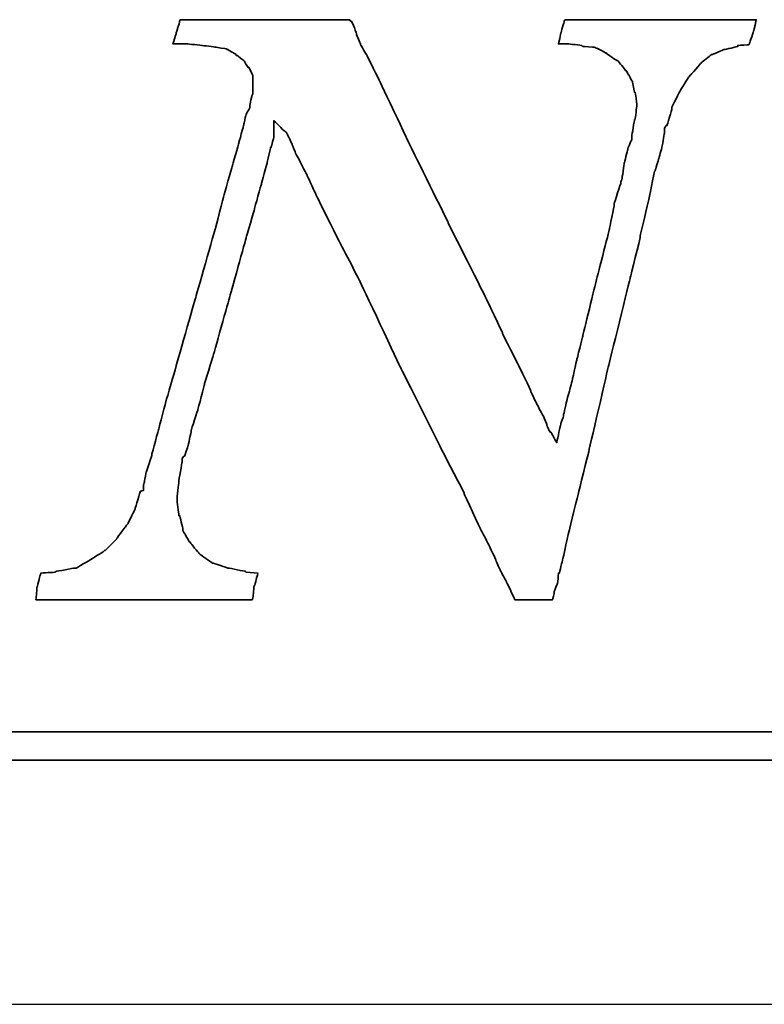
# Model space of a CAD drawing. Header units: millimetres. Extents: x 744 to 1024, y 232 to 311.
# Tile 33 of 41: x 953.491 to 954.233, y 251.215 to 252.197. Entities that reach past the tile are written whole.
import ezdxf

# ---------------------------------------------------------------- set-up
doc = ezdxf.new("R2010")
doc.units = ezdxf.units.MM
doc.header["$LTSCALE"] = 0.15
for name, color, linetype in [('DIM', 4, 'CONTINUOUS'), ('layer 1', 7, 'CONTINUOUS'), ('OUT', 3, 'CONTINUOUS')]:
    doc.layers.add(name, color=color, linetype=linetype)

# ---------------------------------------------------------------- blocks, each defined once
blk = doc.blocks.new('TBI MOTION logo(完整正式版)')
at = {"layer": 'layer 1', "color": 22, "lineweight": 35}
for points, knots in [([(58.92625, -7.91875), (58.92625, -7.91875), (58.58625, -7.89375), (58.58625, -7.89375), (58.58625, -7.89375), (58.58625, -7.89375), (58.56625, -7.87125), (58.56625, -7.87125), (58.56625, -7.87125), (58.56625, -7.87125), (58.08375, -7.77375), (58.08375, -7.77375), (58.08375, -7.77375), (58.08375, -7.77375), (58.06125, -7.77375), (58.06125, -7.77375), (58.06125, -7.77375), (58.06125, -7.77375), (57.62625, -7.63125), (57.62625, -7.63125), (57.62625, -7.63125), (57.62625, -7.63125), (57.60625, -7.63125), (57.60625, -7.63125), (57.60625, -7.63125), (57.60625, -7.63125), (57.58125, -7.60625), (57.58125, -7.60625), (57.58125, -7.60625), (57.58125, -7.60625), (57.26625, -7.38875), (57.26625, -7.38875), (57.26625, -7.38875), (57.26625, -7.38875), (57.24625, -7.36875), (57.24625, -7.36875), (57.24625, -7.36875), (57.24625, -7.36875), (57.22125, -7.34375), (57.22125, -7.34375), (57.22125, -7.34375), (57.22125, -7.34375), (56.98125, -7.05375), (56.98125, -7.05375), (56.98125, -7.05375), (56.98125, -7.05375), (56.98125, -7.02875), (56.98125, -7.02875), (56.98125, -7.02875), (56.98125, -7.02875), (56.95625, -7.02875), (56.95625, -7.02875), (56.95625, -7.02875), (56.95625, -7.02875), (56.76625, -6.69625), (56.76625, -6.69625), (56.76625, -6.69625), (56.76625, -6.69625), (56.76625, -6.67125), (56.76625, -6.67125), (56.76625, -6.67125), (56.76625, -6.67125), (56.76625, -6.64875), (56.76625, -6.64875), (56.76625, -6.64875), (56.76625, -6.64875), (56.67125, -6.26375), (56.67125, -6.26375), (56.67125, -6.26375), (56.67125, -6.26375), (56.64625, -6.26375), (56.64625, -6.26375), (56.64625, -6.26375), (56.64625, -6.26375), (56.64625, -6.23875), (56.64625, -6.23875), (56.64625, -6.23875), (56.64625, -6.23875), (56.59625, -5.80875), (56.59625, -5.80875), (56.59625, -5.80875), (56.59625, -5.80875), (56.59625, -5.78375), (56.59625, -5.78375), (56.59625, -5.78375), (56.59625, -5.78375), (56.64625, -5.30375), (56.64625, -5.30375), (56.64625, -5.30375), (56.64625, -5.30375), (56.64625, -5.27875), (56.64625, -5.27875), (56.64625, -5.27875), (56.64625, -5.27875), (56.74125, -4.72875), (56.74125, -4.72875), (56.74125, -4.72875), (56.74125, -4.72875), (56.74125, -4.67875), (56.74125, -4.67875), (56.74125, -4.67875), (56.74125, -4.67875), (56.74125, -4.63375), (56.74125, -4.63375), (56.74125, -4.63375), (56.74125, -4.63375), (56.79125, -4.55875), (56.79125, -4.55875), (56.79125, -4.55875), (56.79125, -4.55875), (56.81125, -4.55875), (56.81125, -4.55875), (56.81125, -4.55875), (56.81125, -4.55875), (56.91125, -4.27375), (56.91125, -4.27375), (56.91125, -4.27375), (56.91125, -4.27375), (57.00625, -3.83874), (57.00625, -3.83874), (57.00625, -3.83874), (57.00625, -3.83874), (57.00625, -3.81374), (57.00625, -3.81374), (57.00625, -3.81374), (57.00625, -3.81374), (57.19875, -3.21374), (57.19875, -3.21374), (57.19875, -3.21374), (57.19875, -3.21374), (57.38625, -2.49625), (57.38625, -2.49625), (57.38625, -2.49625), (57.38625, -2.49625), (57.38625, -2.47374), (57.38625, -2.47374), (57.38625, -2.47374), (57.38625, -2.47374), (57.62625, -1.70375), (57.62625, -1.70375), (57.62625, -1.70375), (57.62625, -1.70375), (58.10625, 0.00125), (58.10625, 0.00125), (58.10625, 0.00125), (58.10625, 0.00125), (58.58625, 1.72625), (58.58625, 1.72625), (58.58625, 1.72625), (58.58625, 1.72625), (58.82625, 2.54125), (58.82625, 2.54125), (58.82625, 2.54125), (58.82625, 2.54125), (58.82625, 2.56374), (58.82625, 2.56374), (58.82625, 2.56374), (58.82625, 2.56374), (59.02125, 3.26125), (59.02125, 3.26125), (59.02125, 3.26125), (59.02125, 3.26125), (59.18625, 3.86125), (59.18625, 3.86125), (59.18625, 3.86125), (59.18625, 3.86125), (59.28625, 4.31875), (59.28625, 4.31875), (59.28625, 4.31875), (59.28625, 4.31875), (59.30625, 4.31875), (59.30625, 4.31875), (59.30625, 4.31875), (59.30625, 4.31875), (59.30625, 4.34125), (59.30625, 4.34125), (59.30625, 4.34125), (59.30625, 4.34125), (59.38125, 4.60625), (59.38125, 4.60625), (59.38125, 4.60625), (59.38125, 4.60625), (59.38125, 4.65125), (59.38125, 4.65125), (59.38125, 4.65125), (59.38125, 4.65125), (59.38125, 5.08625), (59.38125, 5.08625), (59.38125, 5.08625), (59.38125, 5.08625), (59.66625, 4.79624), (59.66625, 4.79624), (59.66625, 4.79624), (59.66625, 4.79624), (59.74125, 4.75124), (59.74125, 4.75124), (59.74125, 4.75124), (59.74125, 4.75124), (59.74125, 4.72624), (59.74125, 4.72624), (59.74125, 4.72624), (59.74125, 4.72624), (59.76125, 4.70124), (59.76125, 4.70124), (59.76125, 4.70124), (59.76125, 4.70124), (59.81125, 4.60625), (59.81125, 4.60625), (59.81125, 4.60625), (59.81125, 4.60625), (59.90625, 4.41125), (59.90625, 4.41125), (59.90625, 4.41125), (59.90625, 4.41125), (59.90625, 4.39125), (59.90625, 4.39125), (59.90625, 4.39125), (59.90625, 4.39125), (60.00375, 4.15124), (60.00375, 4.15124), (60.00375, 4.15124), (60.00375, 4.15124), (60.14625, 3.88374), (60.14625, 3.88374), (60.14625, 3.88374), (60.14625, 3.88374), (60.34125, 3.50124), (60.34125, 3.50124), (60.34125, 3.50124), (60.34125, 3.50124), (60.53125, 3.09125), (60.53125, 3.09125), (60.53125, 3.09125), (60.53125, 3.09125), (60.74625, 2.63625), (60.74625, 2.63625), (60.74625, 2.63625), (60.74625, 2.63625), (61.25125, 1.63124), (61.25125, 1.63124), (61.25125, 1.63124), (61.25125, 1.63124), (61.85125, 0.47625), (61.85125, 0.47625), (61.85125, 0.47625), (61.85125, 0.47625), (63.02625, -2.01874), (63.02625, -2.01874), (63.02625, -2.01874), (63.02625, -2.01874), (64.27625, -4.51374), (64.27625, -4.51374), (64.27625, -4.51374), (64.27625, -4.51374), (64.85125, -5.61375), (64.85125, -5.61375), (64.85125, -5.61375), (64.85125, -5.61375), (64.85125, -5.64125), (64.85125, -5.64125), (64.85125, -5.64125), (64.85125, -5.64125), (65.32875, -6.67125), (65.32875, -6.67125), (65.32875, -6.67125), (65.32875, -6.67125), (65.57125, -7.12875), (65.57125, -7.12875), (65.57125, -7.12875), (65.57125, -7.12875), (65.76125, -7.53625), (65.76125, -7.53625), (65.76125, -7.53625), (65.76125, -7.53625), (65.76125, -7.55625), (65.76125, -7.55625), (65.76125, -7.55625), (65.76125, -7.55625), (65.90375, -7.87125), (65.90375, -7.87125), (65.90375, -7.87125), (65.90375, -7.87125), (66.07125, -8.18125), (66.07125, -8.18125), (66.07125, -8.18125), (66.07125, -8.18125), (66.19125, -8.42375), (66.19125, -8.42375), (66.19125, -8.42375), (66.19125, -8.42375), (66.19125, -8.44375), (66.19125, -8.44375), (66.19125, -8.44375), (66.19125, -8.44375), (66.29125, -8.63875), (66.29125, -8.63875), (66.29125, -8.63875), (66.29125, -8.63875), (66.31125, -8.68625), (66.31125, -8.68625), (66.31125, -8.68625), (66.31125, -8.68625), (66.38375, -8.68625), (66.38375, -8.68625), (66.38375, -8.68625), (66.38375, -8.68625), (66.84125, -8.68625), (66.84125, -8.68625), (66.84125, -8.68625), (66.84125, -8.68625), (67.29625, -8.68625), (67.29625, -8.68625), (67.29625, -8.68625), (67.29625, -8.68625), (67.36625, -8.68625), (67.36625, -8.68625), (67.36625, -8.68625), (67.36625, -8.68625), (67.39125, -8.68625), (67.39125, -8.68625), (67.39125, -8.68625), (67.39125, -8.68625), (67.44125, -8.46875), (67.44125, -8.46875), (67.44125, -8.46875), (67.44125, -8.46875), (67.44125, -8.44375), (67.44125, -8.44375), (67.44125, -8.44375), (67.44125, -8.44375), (67.53625, -8.20375), (67.53625, -8.20375), (67.53625, -8.20375), (67.53625, -8.20375), (67.56125, -7.94375), (67.56125, -7.94375), (67.56125, -7.94375), (67.56125, -7.94375), (67.56125, -7.91875), (67.56125, -7.91875), (67.56125, -7.91875), (67.56125, -7.91875), (67.58625, -7.91875), (67.58625, -7.91875), (67.58625, -7.91875), (67.58625, -7.91875), (67.68125, -7.53625), (67.68125, -7.53625), (67.68125, -7.53625), (67.68125, -7.53625), (67.87375, -6.67125), (67.87375, -6.67125), (67.87375, -6.67125), (67.87375, -6.67125), (68.13625, -5.61375), (68.13625, -5.61375), (68.13625, -5.61375), (68.13625, -5.61375), (68.42375, -4.46374), (68.42375, -4.46374), (68.42375, -4.46374), (68.42375, -4.46374), (68.99875, -1.96874), (68.99875, -1.96874), (68.99875, -1.96874), (68.99875, -1.96874), (69.62625, 0.57625), (69.62625, 0.57625), (69.62625, 0.57625), (69.62625, 0.57625), (69.91125, 1.72625), (69.91125, 1.72625), (69.91125, 1.72625), (69.91125, 1.72625), (69.91125, 1.77625), (69.91125, 1.77625), (69.91125, 1.77625), (69.91125, 1.77625), (70.15125, 2.78124), (70.15125, 2.78124), (70.15125, 2.78124), (70.15125, 2.78124), (70.32125, 3.62125), (70.32125, 3.62125), (70.32125, 3.62125), (70.32125, 3.62125), (70.34125, 3.64625), (70.34125, 3.64625), (70.34125, 3.64625), (70.34125, 3.64625), (70.44125, 3.98125), (70.44125, 3.98125), (70.44125, 3.98125), (70.44125, 3.98125), (70.53625, 4.31875), (70.53625, 4.31875), (70.53625, 4.31875), (70.53625, 4.31875), (70.58125, 4.55875), (70.58125, 4.55875), (70.58125, 4.55875), (70.58125, 4.55875), (70.60625, 4.72624), (70.60625, 4.72624), (70.60625, 4.72624), (70.60625, 4.72624), (70.60625, 4.79624), (70.60625, 4.79624), (70.60625, 4.79624), (70.60625, 4.79624), (70.60625, 4.87125), (70.60625, 4.87125), (70.60625, 4.87125), (70.60625, 4.87125), (70.65625, 4.94125), (70.65625, 4.94125), (70.65625, 4.94125), (70.65625, 4.94125), (70.68125, 4.94125), (70.68125, 4.94125), (70.68125, 4.94125), (70.68125, 4.94125), (70.82125, 5.42125), (70.82125, 5.42125), (70.82125, 5.42125), (70.82125, 5.42125), (70.82125, 5.44625), (70.82125, 5.44625), (70.82125, 5.44625), (70.82125, 5.44625), (70.82125, 5.47125), (70.82125, 5.47125), (70.82125, 5.47125), (70.82125, 5.47125), (71.06125, 5.94625), (71.06125, 5.94625), (71.06125, 5.94625), (71.06125, 5.94625), (71.30125, 6.33124), (71.30125, 6.33124), (71.30125, 6.33124), (71.30125, 6.33124), (71.32625, 6.35625), (71.32625, 6.35625), (71.32625, 6.35625), (71.32625, 6.35625), (71.32625, 6.38124), (71.32625, 6.38124), (71.32625, 6.38124), (71.32625, 6.38124), (71.35125, 6.38124), (71.35125, 6.38124), (71.35125, 6.38124), (71.35125, 6.38124), (71.66125, 6.74125), (71.66125, 6.74125), (71.66125, 6.74125), (71.66125, 6.74125), (71.68625, 6.76625), (71.68625, 6.76625), (71.68625, 6.76625), (71.68625, 6.76625), (71.92625, 6.95624), (71.92625, 6.95624), (71.92625, 6.95624), (71.92625, 6.95624), (71.95125, 6.98125), (71.95125, 6.98125), (71.95125, 6.98125), (71.95125, 6.98125), (71.97625, 6.98125), (71.97625, 6.98125), (71.97625, 6.98125), (71.97625, 6.98125), (72.31125, 7.12624), (72.31125, 7.12624), (72.31125, 7.12624), (72.31125, 7.12624), (72.33375, 7.12624), (72.33375, 7.12624), (72.33375, 7.12624), (72.33375, 7.12624), (72.71625, 7.21875), (72.71625, 7.21875), (72.71625, 7.21875), (72.71625, 7.21875), (72.71625, 7.24624), (72.71625, 7.24624), (72.71625, 7.24624), (72.71625, 7.24624), (72.74125, 7.24624), (72.74125, 7.24624), (72.74125, 7.24624), (72.74125, 7.24624), (73.03124, 7.26624), (73.03124, 7.26624), (73.03124, 7.26624), (73.03124, 7.26624), (73.05375, 7.29125), (73.05375, 7.29125), (73.05375, 7.29125), (73.05375, 7.29125), (73.05375, 7.31625), (73.05375, 7.31625), (73.05375, 7.31625), (73.05375, 7.31625), (73.17625, 7.67625), (73.17625, 7.67625), (73.17625, 7.67625), (73.17625, 7.67625), (73.24625, 7.98625), (73.24625, 7.98625), (73.24625, 7.98625), (73.24625, 7.98625), (73.19625, 7.98625), (73.19625, 7.98625), (73.19625, 7.98625), (73.19625, 7.98625), (72.93625, 7.98625), (72.93625, 7.98625), (72.93625, 7.98625), (72.93625, 7.98625), (72.55125, 7.98625), (72.55125, 7.98625), (72.55125, 7.98625), (72.55125, 7.98625), (72.09625, 7.98625), (72.09625, 7.98625), (72.09625, 7.98625), (72.09625, 7.98625), (71.64125, 7.98625), (71.64125, 7.98625), (71.64125, 7.98625), (71.64125, 7.98625), (70.53625, 7.98625), (70.53625, 7.98625), (70.53625, 7.98625), (70.53625, 7.98625), (69.47875, 7.98625), (69.47875, 7.98625), (69.47875, 7.98625), (69.47875, 7.98625), (68.95125, 7.98625), (68.95125, 7.98625), (68.95125, 7.98625), (68.95125, 7.98625), (68.52125, 7.98625), (68.52125, 7.98625), (68.52125, 7.98625), (68.52125, 7.98625), (68.13625, 7.98625), (68.13625, 7.98625), (68.13625, 7.98625), (68.13625, 7.98625), (67.87375, 7.98625), (67.87375, 7.98625), (67.87375, 7.98625), (67.87375, 7.98625), (67.75125, 7.98625), (67.75125, 7.98625), (67.75125, 7.98625), (67.75125, 7.98625), (67.72625, 7.94125), (67.72625, 7.94125), (67.72625, 7.94125), (67.72625, 7.94125), (67.63125, 7.60625), (67.63125, 7.60625), (67.63125, 7.60625), (67.63125, 7.60625), (67.56125, 7.29125), (67.56125, 7.29125), (67.56125, 7.29125), (67.56125, 7.29125), (67.72625, 7.29125), (67.72625, 7.29125), (67.72625, 7.29125), (67.72625, 7.29125), (67.82625, 7.29125), (67.82625, 7.29125), (67.82625, 7.29125), (67.82625, 7.29125), (67.84625, 7.29125), (67.84625, 7.29125), (67.84625, 7.29125), (67.84625, 7.29125), (68.23125, 7.24624), (68.23125, 7.24624), (68.23125, 7.24624), (68.23125, 7.24624), (68.25875, 7.21875), (68.25875, 7.21875), (68.25875, 7.21875), (68.25875, 7.21875), (68.59125, 7.19624), (68.59125, 7.19624), (68.59125, 7.19624), (68.59125, 7.19624), (68.64125, 7.17125), (68.64125, 7.17125), (68.64125, 7.17125), (68.64125, 7.17125), (68.66625, 7.17125), (68.66625, 7.17125), (68.66625, 7.17125), (68.66625, 7.17125), (68.92625, 7.02624), (68.92625, 7.02624), (68.92625, 7.02624), (68.92625, 7.02624), (68.95125, 7.02624), (68.95125, 7.02624), (68.95125, 7.02624), (68.95125, 7.02624), (68.95125, 7.00624), (68.95125, 7.00624), (68.95125, 7.00624), (68.95125, 7.00624), (69.23875, 6.81125), (69.23875, 6.81125), (69.23875, 6.81125), (69.23875, 6.81125), (69.26625, 6.81125), (69.26625, 6.81125), (69.26625, 6.81125), (69.26625, 6.81125), (69.28625, 6.78625), (69.28625, 6.78625), (69.28625, 6.78625), (69.28625, 6.78625), (69.47875, 6.54875), (69.47875, 6.54875), (69.47875, 6.54875), (69.47875, 6.54875), (69.47875, 6.52375), (69.47875, 6.52375), (69.47875, 6.52375), (69.47875, 6.52375), (69.50625, 6.52375), (69.50625, 6.52375), (69.50625, 6.52375), (69.50625, 6.52375), (69.67125, 6.23625), (69.67125, 6.23625), (69.67125, 6.23625), (69.67125, 6.23625), (69.69375, 6.21125), (69.69375, 6.21125), (69.69375, 6.21125), (69.69375, 6.21125), (69.69375, 6.18625), (69.69375, 6.18625), (69.69375, 6.18625), (69.69375, 6.18625), (69.74625, 5.89875), (69.74625, 5.89875), (69.74625, 5.89875), (69.74625, 5.89875), (69.76625, 5.89875), (69.76625, 5.89875), (69.76625, 5.89875), (69.76625, 5.89875), (69.81375, 5.56625), (69.81375, 5.56625), (69.81375, 5.56625), (69.81375, 5.56625), (69.81375, 5.54125), (69.81375, 5.54125), (69.81375, 5.54125), (69.81375, 5.54125), (69.81375, 5.51625), (69.81375, 5.51625), (69.81375, 5.51625), (69.81375, 5.51625), (69.76625, 5.13125), (69.76625, 5.13125), (69.76625, 5.13125), (69.76625, 5.13125), (69.74625, 5.10874), (69.74625, 5.10874), (69.74625, 5.10874), (69.74625, 5.10874), (69.67125, 4.65125), (69.67125, 4.65125), (69.67125, 4.65125), (69.67125, 4.65125), (69.67125, 4.55875), (69.67125, 4.55875), (69.67125, 4.55875), (69.67125, 4.55875), (69.67125, 4.53125), (69.67125, 4.53125), (69.67125, 4.53125), (69.67125, 4.53125), (69.64625, 4.50874), (69.64625, 4.50874), (69.64625, 4.50874), (69.64625, 4.50874), (69.55125, 4.27125), (69.55125, 4.27125), (69.55125, 4.27125), (69.55125, 4.27125), (69.55125, 4.24625), (69.55125, 4.24625), (69.55125, 4.24625), (69.55125, 4.24625), (69.45375, 3.86125), (69.45375, 3.86125), (69.45375, 3.86125), (69.45375, 3.86125), (69.38625, 3.40624), (69.38625, 3.40624), (69.38625, 3.40624), (69.38625, 3.40624), (69.35875, 3.33125), (69.35875, 3.33125), (69.35875, 3.33125), (69.35875, 3.33125), (69.35875, 3.30875), (69.35875, 3.30875), (69.35875, 3.30875), (69.35875, 3.30875), (69.16625, 2.71125), (69.16625, 2.71125), (69.16625, 2.71125), (69.16625, 2.71125), (69.16625, 2.66375), (69.16625, 2.66375), (69.16625, 2.66375), (69.16625, 2.66375), (69.02625, 1.96374), (69.02625, 1.96374), (69.02625, 1.96374), (69.02625, 1.96374), (68.64125, 0.45624), (68.64125, 0.45624), (68.64125, 0.45624), (68.64125, 0.45624), (68.25875, -1.10625), (68.25875, -1.10625), (68.25875, -1.10625), (68.25875, -1.10625), (68.08625, -1.80125), (68.08625, -1.80125), (68.08625, -1.80125), (68.08625, -1.80125), (67.94625, -2.42625), (67.94625, -2.42625), (67.94625, -2.42625), (67.94625, -2.42625), (67.80125, -2.95375), (67.80125, -2.95375), (67.80125, -2.95375), (67.80125, -2.95375), (67.70625, -3.38375), (67.70625, -3.38375), (67.70625, -3.38375), (67.70625, -3.38375), (67.70625, -3.40875), (67.70625, -3.40875), (67.70625, -3.40875), (67.70625, -3.40875), (67.63125, -3.62375), (67.63125, -3.62375), (67.63125, -3.62375), (67.63125, -3.62375), (67.60625, -3.72125), (67.60625, -3.72125), (67.60625, -3.72125), (67.60625, -3.72125), (67.51125, -4.17375), (67.51125, -4.17375), (67.51125, -4.17375), (67.51125, -4.17375), (67.34625, -3.86374), (67.34625, -3.86374), (67.34625, -3.86374), (67.34625, -3.86374), (67.32125, -3.86374), (67.32125, -3.86374), (67.32125, -3.86374), (67.32125, -3.86374), (67.27125, -3.76874), (67.27125, -3.76874), (67.27125, -3.76874), (67.27125, -3.76874), (67.22625, -3.67374), (67.22625, -3.67374), (67.22625, -3.67374), (67.22625, -3.67374), (67.22625, -3.64875), (67.22625, -3.64875), (67.22625, -3.64875), (67.22625, -3.64875), (67.15125, -3.45375), (67.15125, -3.45375), (67.15125, -3.45375), (67.15125, -3.45375), (67.05625, -3.28875), (67.05625, -3.28875), (67.05625, -3.28875), (67.05625, -3.28875), (66.91125, -3.00125), (66.91125, -3.00125), (66.91125, -3.00125), (66.91125, -3.00125), (66.77125, -2.71375), (66.77125, -2.71375), (66.77125, -2.71375), (66.77125, -2.71375), (66.77125, -2.68875), (66.77125, -2.68875), (66.77125, -2.68875), (66.77125, -2.68875), (66.41125, -1.94374), (66.41125, -1.94374), (66.41125, -1.94374), (66.41125, -1.94374), (65.95125, -1.03375), (65.95125, -1.03375), (65.95125, -1.03375), (65.95125, -1.03375), (65.95125, -1.00875), (65.95125, -1.00875), (65.95125, -1.00875), (65.95125, -1.00875), (65.49625, -0.04874), (65.49625, -0.04874), (65.49625, -0.04874), (65.49625, -0.04874), (64.39375, 2.13624), (64.39375, 2.13624), (64.39375, 2.13624), (64.39375, 2.13624), (64.39375, 2.15624), (64.39375, 2.15624), (64.39375, 2.15624), (64.39375, 2.15624), (63.33625, 4.29125), (63.33625, 4.29125), (63.33625, 4.29125), (63.33625, 4.29125), (62.85625, 5.30125), (62.85625, 5.30125), (62.85625, 5.30125), (62.85625, 5.30125), (62.42625, 6.21125), (62.42625, 6.21125), (62.42625, 6.21125), (62.42625, 6.21125), (62.04125, 6.98125), (62.04125, 6.98125), (62.04125, 6.98125), (62.04125, 6.98125), (61.87375, 7.26624), (61.87375, 7.26624), (61.87375, 7.26624), (61.87375, 7.26624), (61.87375, 7.29125), (61.87375, 7.29125), (61.87375, 7.29125), (61.87375, 7.29125), (61.75625, 7.55625), (61.75625, 7.55625), (61.75625, 7.55625), (61.75625, 7.55625), (61.75625, 7.58124), (61.75625, 7.58124), (61.75625, 7.58124), (61.75625, 7.58124), (61.68375, 7.79375), (61.68375, 7.79375), (61.68375, 7.79375), (61.68375, 7.79375), (61.61125, 7.94125), (61.61125, 7.94125), (61.61125, 7.94125), (61.61125, 7.94125), (61.58625, 7.94125), (61.58625, 7.94125), (61.58625, 7.94125), (61.58625, 7.94125), (61.56375, 7.98625), (61.56375, 7.98625), (61.56375, 7.98625), (61.56375, 7.98625), (61.41875, 7.98625), (61.41875, 7.98625), (61.41875, 7.98625), (61.41875, 7.98625), (61.18125, 7.98625), (61.18125, 7.98625), (61.18125, 7.98625), (61.18125, 7.98625), (60.84125, 7.98625), (60.84125, 7.98625), (60.84125, 7.98625), (60.84125, 7.98625), (60.02625, 7.98625), (60.02625, 7.98625), (60.02625, 7.98625), (60.02625, 7.98625), (59.11625, 7.98625), (59.11625, 7.98625), (59.11625, 7.98625), (59.11625, 7.98625), (58.15625, 7.98625), (58.15625, 7.98625), (58.15625, 7.98625), (58.15625, 7.98625), (57.34125, 7.98625), (57.34125, 7.98625), (57.34125, 7.98625), (57.34125, 7.98625), (57.00625, 7.98625), (57.00625, 7.98625), (57.00625, 7.98625), (57.00625, 7.98625), (56.76625, 7.98625), (56.76625, 7.98625), (56.76625, 7.98625), (56.76625, 7.98625), (56.69125, 7.98625), (56.69125, 7.98625), (56.69125, 7.98625), (56.69125, 7.98625), (56.67125, 7.94125), (56.67125, 7.94125), (56.67125, 7.94125), (56.67125, 7.94125), (56.67125, 7.91625), (56.67125, 7.91625), (56.67125, 7.91625), (56.67125, 7.91625), (56.57125, 7.60625), (56.57125, 7.60625), (56.57125, 7.60625), (56.57125, 7.60625), (56.57125, 7.58124), (56.57125, 7.58124), (56.57125, 7.58124), (56.57125, 7.58124), (56.47625, 7.29125), (56.47625, 7.29125), (56.47625, 7.29125), (56.47625, 7.29125), (56.57125, 7.29125), (56.57125, 7.29125), (56.57125, 7.29125), (56.57125, 7.29125), (56.76625, 7.29125), (56.76625, 7.29125), (56.76625, 7.29125), (56.76625, 7.29125), (56.86125, 7.29125), (56.86125, 7.29125), (56.86125, 7.29125), (56.86125, 7.29125), (56.88625, 7.29125), (56.88625, 7.29125), (56.88625, 7.29125), (56.88625, 7.29125), (57.31625, 7.24624), (57.31625, 7.24624), (57.31625, 7.24624), (57.31625, 7.24624), (57.70125, 7.19624), (57.70125, 7.19624), (57.70125, 7.19624), (57.70125, 7.19624), (57.72625, 7.19624), (57.72625, 7.19624), (57.72625, 7.19624), (57.72625, 7.19624), (58.01125, 7.14624), (58.01125, 7.14624), (58.01125, 7.14624), (58.01125, 7.14624), (58.03625, 7.12624), (58.03625, 7.12624), (58.03625, 7.12624), (58.03625, 7.12624), (58.06125, 7.12624), (58.06125, 7.12624), (58.06125, 7.12624), (58.06125, 7.12624), (58.30125, 6.98125), (58.30125, 6.98125), (58.30125, 6.98125), (58.30125, 6.98125), (58.30125, 6.95624), (58.30125, 6.95624), (58.30125, 6.95624), (58.30125, 6.95624), (58.32375, 6.95624), (58.32375, 6.95624), (58.32375, 6.95624), (58.32375, 6.95624), (58.51625, 6.81125), (58.51625, 6.81125), (58.51625, 6.81125), (58.51625, 6.81125), (58.54125, 6.78625), (58.54125, 6.78625), (58.54125, 6.78625), (58.54125, 6.78625), (58.54125, 6.76625), (58.54125, 6.76625), (58.54125, 6.76625), (58.54125, 6.76625), (58.63625, 6.62124), (58.63625, 6.62124), (58.63625, 6.62124), (58.63625, 6.62124), (58.65875, 6.62124), (58.65875, 6.62124), (58.65875, 6.62124), (58.65875, 6.62124), (58.75625, 6.42625), (58.75625, 6.42625), (58.75625, 6.42625), (58.75625, 6.42625), (58.77875, 6.38124), (58.77875, 6.38124), (58.77875, 6.38124), (58.77875, 6.38124), (58.77875, 6.33124), (58.77875, 6.33124), (58.77875, 6.33124), (58.77875, 6.33124), (58.77875, 6.09125), (58.77875, 6.09125), (58.77875, 6.09125), (58.77875, 6.09125), (58.77875, 5.85125), (58.77875, 5.85125), (58.77875, 5.85125), (58.77875, 5.85125), (58.75625, 5.82625), (58.75625, 5.82625), (58.75625, 5.82625), (58.75625, 5.82625), (58.68625, 5.51625), (58.68625, 5.51625), (58.68625, 5.51625), (58.68625, 5.51625), (58.68625, 5.47125), (58.68625, 5.47125), (58.68625, 5.47125), (58.68625, 5.47125), (58.68625, 5.44625), (58.68625, 5.44625), (58.68625, 5.44625), (58.68625, 5.44625), (58.65875, 5.39625), (58.65875, 5.39625), (58.65875, 5.39625), (58.65875, 5.39625), (58.61125, 5.32624), (58.61125, 5.32624), (58.61125, 5.32624), (58.61125, 5.32624), (58.56625, 5.20375), (58.56625, 5.20375), (58.56625, 5.20375), (58.56625, 5.20375), (58.51625, 4.99125), (58.51625, 4.99125), (58.51625, 4.99125), (58.51625, 4.99125), (58.51625, 4.96625), (58.51625, 4.96625), (58.51625, 4.96625), (58.51625, 4.96625), (58.37125, 4.43625), (58.37125, 4.43625), (58.37125, 4.43625), (58.37125, 4.43625), (58.18125, 3.76625), (58.18125, 3.76625), (58.18125, 3.76625), (58.18125, 3.76625), (57.94125, 2.92624), (57.94125, 2.92624), (57.94125, 2.92624), (57.94125, 2.92624), (57.70125, 1.98874), (57.70125, 1.98874), (57.70125, 1.98874), (57.70125, 1.98874), (57.12625, -0.02374), (57.12625, -0.02374), (57.12625, -0.02374), (57.12625, -0.02374), (56.55125, -2.03875), (56.55125, -2.03875), (56.55125, -2.03875), (56.55125, -2.03875), (56.28625, -2.95375), (56.28625, -2.95375), (56.28625, -2.95375), (56.28625, -2.95375), (56.07125, -3.76874), (56.07125, -3.76874), (56.07125, -3.76874), (56.07125, -3.76874), (55.87625, -4.48874), (55.87625, -4.48874), (55.87625, -4.48874), (55.87625, -4.48874), (55.87625, -4.51374), (55.87625, -4.51374), (55.87625, -4.51374), (55.87625, -4.51374), (55.71125, -5.01625), (55.71125, -5.01625), (55.71125, -5.01625), (55.71125, -5.01625), (55.66125, -5.25375), (55.66125, -5.25375), (55.66125, -5.25375), (55.66125, -5.25375), (55.66125, -5.27875), (55.66125, -5.27875), (55.66125, -5.27875), (55.66125, -5.27875), (55.63625, -5.37375), (55.63625, -5.37375), (55.63625, -5.37375), (55.63625, -5.37375), (55.63625, -5.42375), (55.63625, -5.42375), (55.63625, -5.42375), (55.63625, -5.42375), (55.63625, -5.54125), (55.63625, -5.54125), (55.63625, -5.54125), (55.63625, -5.54125), (55.54125, -5.56875), (55.54125, -5.56875), (55.54125, -5.56875), (55.54125, -5.56875), (55.39625, -6.04875), (55.39625, -6.04875), (55.39625, -6.04875), (55.39625, -6.04875), (55.39625, -6.06875), (55.39625, -6.06875), (55.39625, -6.06875), (55.39625, -6.06875), (55.18125, -6.50375), (55.18125, -6.50375), (55.18125, -6.50375), (55.18125, -6.50375), (55.15625, -6.52875), (55.15625, -6.52875), (55.15625, -6.52875), (55.15625, -6.52875), (54.86875, -6.91125), (54.86875, -6.91125), (54.86875, -6.91125), (54.86875, -6.91125), (54.86875, -6.93375), (54.86875, -6.93375), (54.86875, -6.93375), (54.86875, -6.93375), (54.53125, -7.26875), (54.53125, -7.26875), (54.53125, -7.26875), (54.53125, -7.26875), (54.51125, -7.26875), (54.51125, -7.26875), (54.51125, -7.26875), (54.51125, -7.26875), (54.48625, -7.29625), (54.48625, -7.29625), (54.48625, -7.29625), (54.48625, -7.29625), (54.10375, -7.53625), (54.10375, -7.53625), (54.10375, -7.53625), (54.10375, -7.53625), (53.69625, -7.77375), (53.69625, -7.77375), (53.69625, -7.77375), (53.69625, -7.77375), (53.67125, -7.77375), (53.67125, -7.77375), (53.67125, -7.77375), (53.67125, -7.77375), (53.64625, -7.77375), (53.64625, -7.77375), (53.64625, -7.77375), (53.64625, -7.77375), (53.11625, -7.87125), (53.11625, -7.87125), (53.11625, -7.87125), (53.11625, -7.87125), (53.09625, -7.89375), (53.09625, -7.89375), (53.09625, -7.89375), (53.09625, -7.89375), (52.68625, -7.91875), (52.68625, -7.91875), (52.68625, -7.91875), (52.68625, -7.91875), (52.66125, -7.99125), (52.66125, -7.99125), (52.66125, -7.99125), (52.66125, -7.99125), (52.56625, -8.34875), (52.56625, -8.34875), (52.56625, -8.34875), (52.56625, -8.34875), (52.54125, -8.68625), (52.54125, -8.68625), (52.54125, -8.68625), (52.54125, -8.68625), (52.58875, -8.68625), (52.58875, -8.68625), (52.58875, -8.68625), (52.58875, -8.68625), (52.87625, -8.68625), (52.87625, -8.68625), (52.87625, -8.68625), (52.87625, -8.68625), (53.33625, -8.68625), (53.33625, -8.68625), (53.33625, -8.68625), (53.33625, -8.68625), (53.79125, -8.68625), (53.79125, -8.68625), (53.79125, -8.68625), (53.79125, -8.68625), (54.36625, -8.68625), (54.36625, -8.68625), (54.36625, -8.68625), (54.36625, -8.68625), (55.59125, -8.68625), (55.59125, -8.68625), (55.59125, -8.68625), (55.59125, -8.68625), (56.76625, -8.68625), (56.76625, -8.68625), (56.76625, -8.68625), (56.76625, -8.68625), (57.34125, -8.68625), (57.34125, -8.68625), (57.34125, -8.68625), (57.34125, -8.68625), (57.82125, -8.68625), (57.82125, -8.68625), (57.82125, -8.68625), (57.82125, -8.68625), (58.25125, -8.68625), (58.25125, -8.68625), (58.25125, -8.68625), (58.25125, -8.68625), (58.58625, -8.68625), (58.58625, -8.68625), (58.58625, -8.68625), (58.58625, -8.68625), (58.75625, -8.68625), (58.75625, -8.68625), (58.75625, -8.68625), (58.75625, -8.68625), (58.77875, -8.63875), (58.77875, -8.63875), (58.77875, -8.63875), (58.77875, -8.63875), (58.80625, -8.30375), (58.80625, -8.30375), (58.80625, -8.30375), (58.80625, -8.30375), (58.82625, -8.27875), (58.82625, -8.27875), (58.82625, -8.27875), (58.82625, -8.27875), (58.92625, -7.91875), (58.92625, -7.91875)], [0, 0, 0, 0, 0.003125, 0.003125, 0.003125, 0.00312501, 0.00625, 0.00625, 0.00625, 0.00625001, 0.009375, 0.009375, 0.009375, 0.00937501, 0.0125, 0.0125, 0.0125, 0.01250001, 0.015625, 0.015625, 0.015625, 0.01562501, 0.01875, 0.01875, 0.01875, 0.01875001, 0.021875, 0.021875, 0.021875, 0.02187501, 0.025, 0.025, 0.025, 0.02500001, 0.028125, 0.028125, 0.028125, 0.02812501, 0.03125, 0.03125, 0.03125, 0.03125001, 0.034375, 0.034375, 0.034375, 0.03437501, 0.0375, 0.0375, 0.0375, 0.03750001, 0.040625, 0.040625, 0.040625, 0.04062501, 0.04375, 0.04375, 0.04375, 0.04375001, 0.046875, 0.046875, 0.046875, 0.04687501, 0.05, 0.05, 0.05, 0.05000001, 0.053125, 0.053125, 0.053125, 0.05312501, 0.05625, 0.05625, 0.05625, 0.05625001, 0.059375, 0.059375, 0.059375, 0.05937501, 0.0625, 0.0625, 0.0625, 0.06250001, 0.065625, 0.065625, 0.065625, 0.06562501, 0.06875, 0.06875, 0.06875, 0.06875001, 0.071875, 0.071875, 0.071875, 0.07187501, 0.075, 0.075, 0.075, 0.07500001, 0.078125, 0.078125, 0.078125, 0.07812501, 0.08125, 0.08125, 0.08125, 0.08125001, 0.084375, 0.084375, 0.084375, 0.08437501, 0.0875, 0.0875, 0.0875, 0.08750001, 0.090625, 0.090625, 0.090625, 0.09062501, 0.09375, 0.09375, 0.09375, 0.09375001, 0.096875, 0.096875, 0.096875, 0.09687501, 0.1, 0.1, 0.1, 0.10000001, 0.103125, 0.103125, 0.103125, 0.10312501, 0.10625, 0.10625, 0.10625, 0.10625001, 0.109375, 0.109375, 0.109375, 0.10937501, 0.1125, 0.1125, 0.1125, 0.11250001, 0.115625, 0.115625, 0.115625, 0.11562501, 0.11875, 0.11875, 0.11875, 0.11875001, 0.121875, 0.121875, 0.121875, 0.12187501, 0.125, 0.125, 0.125, 0.12500001, 0.128125, 0.128125, 0.128125, 0.12812501, 0.13125, 0.13125, 0.13125, 0.13125001, 0.134375, 0.134375, 0.134375, 0.13437501, 0.1375, 0.1375, 0.1375, 0.13750001, 0.140625, 0.140625, 0.140625, 0.14062501, 0.14375, 0.14375, 0.14375, 0.14375001, 0.146875, 0.146875, 0.146875, 0.14687501, 0.15, 0.15, 0.15, 0.15000001, 0.153125, 0.153125, 0.153125, 0.15312501, 0.15625, 0.15625, 0.15625, 0.15625001, 0.159375, 0.159375, 0.159375, 0.15937501, 0.1625, 0.1625, 0.1625, 0.16250001, 0.165625, 0.165625, 0.165625, 0.16562501, 0.16875, 0.16875, 0.16875, 0.16875001, 0.171875, 0.171875, 0.171875, 0.17187501, 0.175, 0.175, 0.175, 0.17500001, 0.178125, 0.178125, 0.178125, 0.17812501, 0.18125, 0.18125, 0.18125, 0.18125001, 0.184375, 0.184375, 0.184375, 0.18437501, 0.1875, 0.1875, 0.1875, 0.18750001, 0.190625, 0.190625, 0.190625, 0.19062501, 0.19375, 0.19375, 0.19375, 0.19375001, 0.196875, 0.196875, 0.196875, 0.19687501, 0.2, 0.2, 0.2, 0.20000001, 0.203125, 0.203125, 0.203125, 0.20312501, 0.20625, 0.20625, 0.20625, 0.20625001, 0.209375, 0.209375, 0.209375, 0.20937501, 0.2125, 0.2125, 0.2125, 0.21250001, 0.215625, 0.215625, 0.215625, 0.21562501, 0.21875, 0.21875, 0.21875, 0.21875001, 0.221875, 0.221875, 0.221875, 0.22187501, 0.225, 0.225, 0.225, 0.22500001, 0.228125, 0.228125, 0.228125, 0.22812501, 0.23125, 0.23125, 0.23125, 0.23125001, 0.234375, 0.234375, 0.234375, 0.23437501, 0.2375, 0.2375, 0.2375, 0.23750001, 0.240625, 0.240625, 0.240625, 0.24062501, 0.24375, 0.24375, 0.24375, 0.24375001, 0.246875, 0.246875, 0.246875, 0.24687501, 0.25, 0.25, 0.25, 0.25000001, 0.253125, 0.253125, 0.253125, 0.25312501, 0.25625, 0.25625, 0.25625, 0.25625001, 0.259375, 0.259375, 0.259375, 0.25937501, 0.2625, 0.2625, 0.2625, 0.26250001, 0.265625, 0.265625, 0.265625, 0.26562501, 0.26875, 0.26875, 0.26875, 0.26875001, 0.271875, 0.271875, 0.271875, 0.27187501, 0.275, 0.275, 0.275, 0.27500001, 0.278125, 0.278125, 0.278125, 0.27812501, 0.28125, 0.28125, 0.28125, 0.28125001, 0.284375, 0.284375, 0.284375, 0.28437501, 0.2875, 0.2875, 0.2875, 0.28750001, 0.290625, 0.290625, 0.290625, 0.29062501, 0.29375, 0.29375, 0.29375, 0.29375001, 0.296875, 0.296875, 0.296875, 0.29687501, 0.3, 0.3, 0.3, 0.30000001, 0.303125, 0.303125, 0.303125, 0.30312501, 0.30625, 0.30625, 0.30625, 0.30625001, 0.309375, 0.309375, 0.309375, 0.30937501, 0.3125, 0.3125, 0.3125, 0.31250001, 0.315625, 0.315625, 0.315625, 0.31562501, 0.31875, 0.31875, 0.31875, 0.31875001, 0.321875, 0.321875, 0.321875, 0.32187501, 0.325, 0.325, 0.325, 0.32500001, 0.328125, 0.328125, 0.328125, 0.32812501, 0.33125, 0.33125, 0.33125, 0.33125001, 0.334375, 0.334375, 0.334375, 0.33437501, 0.3375, 0.3375, 0.3375, 0.33750001, 0.340625, 0.340625, 0.340625, 0.34062501, 0.34375, 0.34375, 0.34375, 0.34375001, 0.346875, 0.346875, 0.346875, 0.34687501, 0.35, 0.35, 0.35, 0.35000001, 0.353125, 0.353125, 0.353125, 0.35312501, 0.35625, 0.35625, 0.35625, 0.35625001, 0.359375, 0.359375, 0.359375, 0.35937501, 0.3625, 0.3625, 0.3625, 0.36250001, 0.365625, 0.365625, 0.365625, 0.36562501, 0.36875, 0.36875, 0.36875, 0.36875001, 0.371875, 0.371875, 0.371875, 0.37187501, 0.375, 0.375, 0.375, 0.37500001, 0.378125, 0.378125, 0.378125, 0.37812501, 0.38125, 0.38125, 0.38125, 0.38125001, 0.384375, 0.384375, 0.384375, 0.38437501, 0.3875, 0.3875, 0.3875, 0.38750001, 0.390625, 0.390625, 0.390625, 0.39062501, 0.39375, 0.39375, 0.39375, 0.39375001, 0.396875, 0.396875, 0.396875, 0.39687501, 0.4, 0.4, 0.4, 0.40000001, 0.403125, 0.403125, 0.403125, 0.40312501, 0.40625, 0.40625, 0.40625, 0.40625001, 0.409375, 0.409375, 0.409375, 0.40937501, 0.4125, 0.4125, 0.4125, 0.41250001, 0.415625, 0.415625, 0.415625, 0.41562501, 0.41875, 0.41875, 0.41875, 0.41875001, 0.421875, 0.421875, 0.421875, 0.42187501, 0.425, 0.425, 0.425, 0.42500001, 0.428125, 0.428125, 0.428125, 0.42812501, 0.43125, 0.43125, 0.43125, 0.43125001, 0.434375, 0.434375, 0.434375, 0.43437501, 0.4375, 0.4375, 0.4375, 0.43750001, 0.440625, 0.440625, 0.440625, 0.44062501, 0.44375, 0.44375, 0.44375, 0.44375001, 0.446875, 0.446875, 0.446875, 0.44687501, 0.45, 0.45, 0.45, 0.45000001, 0.453125, 0.453125, 0.453125, 0.45312501, 0.45625, 0.45625, 0.45625, 0.45625001, 0.459375, 0.459375, 0.459375, 0.45937501, 0.4625, 0.4625, 0.4625, 0.46250001, 0.465625, 0.465625, 0.465625, 0.46562501, 0.46875, 0.46875, 0.46875, 0.46875001, 0.471875, 0.471875, 0.471875, 0.47187501, 0.475, 0.475, 0.475, 0.47500001, 0.478125, 0.478125, 0.478125, 0.47812501, 0.48125, 0.48125, 0.48125, 0.48125001, 0.484375, 0.484375, 0.484375, 0.48437501, 0.4875, 0.4875, 0.4875, 0.48750001, 0.490625, 0.490625, 0.490625, 0.49062501, 0.49375, 0.49375, 0.49375, 0.49375001, 0.496875, 0.496875, 0.496875, 0.49687501, 0.5, 0.5, 0.5, 0.50000001, 0.503125, 0.503125, 0.503125, 0.50312501, 0.50625, 0.50625, 0.50625, 0.50625001, 0.509375, 0.509375, 0.509375, 0.50937501, 0.5125, 0.5125, 0.5125, 0.51250001, 0.515625, 0.515625, 0.515625, 0.51562501, 0.51875, 0.51875, 0.51875, 0.51875001, 0.521875, 0.521875, 0.521875, 0.52187501, 0.525, 0.525, 0.525, 0.52500001, 0.528125, 0.528125, 0.528125, 0.52812501, 0.53125, 0.53125, 0.53125, 0.53125001, 0.534375, 0.534375, 0.534375, 0.53437501, 0.5375, 0.5375, 0.5375, 0.53750001, 0.540625, 0.540625, 0.540625, 0.54062501, 0.54375, 0.54375, 0.54375, 0.54375001, 0.546875, 0.546875, 0.546875, 0.54687501, 0.55, 0.55, 0.55, 0.55000001, 0.553125, 0.553125, 0.553125, 0.55312501, 0.55625, 0.55625, 0.55625, 0.55625001, 0.559375, 0.559375, 0.559375, 0.55937501, 0.5625, 0.5625, 0.5625, 0.56250001, 0.565625, 0.565625, 0.565625, 0.56562501, 0.56875, 0.56875, 0.56875, 0.56875001, 0.571875, 0.571875, 0.571875, 0.57187501, 0.575, 0.575, 0.575, 0.57500001, 0.578125, 0.578125, 0.578125, 0.57812501, 0.58125, 0.58125, 0.58125, 0.58125001, 0.584375, 0.584375, 0.584375, 0.58437501, 0.5875, 0.5875, 0.5875, 0.58750001, 0.590625, 0.590625, 0.590625, 0.59062501, 0.59375, 0.59375, 0.59375, 0.59375001, 0.596875, 0.596875, 0.596875, 0.59687501, 0.6, 0.6, 0.6, 0.60000001, 0.603125, 0.603125, 0.603125, 0.60312501, 0.60625, 0.60625, 0.60625, 0.60625001, 0.609375, 0.609375, 0.609375, 0.60937501, 0.6125, 0.6125, 0.6125, 0.61250001, 0.615625, 0.615625, 0.615625, 0.61562501, 0.61875, 0.61875, 0.61875, 0.61875001, 0.621875, 0.621875, 0.621875, 0.62187501, 0.625, 0.625, 0.625, 0.62500001, 0.628125, 0.628125, 0.628125, 0.62812501, 0.63125, 0.63125, 0.63125, 0.63125001, 0.634375, 0.634375, 0.634375, 0.63437501, 0.6375, 0.6375, 0.6375, 0.63750001, 0.640625, 0.640625, 0.640625, 0.64062501, 0.64375, 0.64375, 0.64375, 0.64375001, 0.646875, 0.646875, 0.646875, 0.64687501, 0.65, 0.65, 0.65, 0.65000001, 0.653125, 0.653125, 0.653125, 0.65312501, 0.65625, 0.65625, 0.65625, 0.65625001, 0.659375, 0.659375, 0.659375, 0.65937501, 0.6625, 0.6625, 0.6625, 0.66250001, 0.665625, 0.665625, 0.665625, 0.66562501, 0.66875, 0.66875, 0.66875, 0.66875001, 0.671875, 0.671875, 0.671875, 0.67187501, 0.675, 0.675, 0.675, 0.67500001, 0.678125, 0.678125, 0.678125, 0.67812501, 0.68125, 0.68125, 0.68125, 0.68125001, 0.684375, 0.684375, 0.684375, 0.68437501, 0.6875, 0.6875, 0.6875, 0.68750001, 0.690625, 0.690625, 0.690625, 0.69062501, 0.69375, 0.69375, 0.69375, 0.69375001, 0.696875, 0.696875, 0.696875, 0.69687501, 0.7, 0.7, 0.7, 0.70000001, 0.703125, 0.703125, 0.703125, 0.70312501, 0.70625, 0.70625, 0.70625, 0.70625001, 0.709375, 0.709375, 0.709375, 0.70937501, 0.7125, 0.7125, 0.7125, 0.71250001, 0.715625, 0.715625, 0.715625, 0.71562501, 0.71875, 0.71875, 0.71875, 0.71875001, 0.721875, 0.721875, 0.721875, 0.72187501, 0.725, 0.725, 0.725, 0.72500001, 0.728125, 0.728125, 0.728125, 0.72812501, 0.73125, 0.73125, 0.73125, 0.73125001, 0.734375, 0.734375, 0.734375, 0.73437501, 0.7375, 0.7375, 0.7375, 0.73750001, 0.740625, 0.740625, 0.740625, 0.74062501, 0.74375, 0.74375, 0.74375, 0.74375001, 0.746875, 0.746875, 0.746875, 0.74687501, 0.75, 0.75, 0.75, 0.75000001, 0.753125, 0.753125, 0.753125, 0.75312501, 0.75625, 0.75625, 0.75625, 0.75625001, 0.759375, 0.759375, 0.759375, 0.75937501, 0.7625, 0.7625, 0.7625, 0.76250001, 0.765625, 0.765625, 0.765625, 0.76562501, 0.76875, 0.76875, 0.76875, 0.76875001, 0.771875, 0.771875, 0.771875, 0.77187501, 0.775, 0.775, 0.775, 0.77500001, 0.778125, 0.778125, 0.778125, 0.77812501, 0.78125, 0.78125, 0.78125, 0.78125001, 0.784375, 0.784375, 0.784375, 0.78437501, 0.7875, 0.7875, 0.7875, 0.78750001, 0.790625, 0.790625, 0.790625, 0.79062501, 0.79375, 0.79375, 0.79375, 0.79375001, 0.796875, 0.796875, 0.796875, 0.79687501, 0.8, 0.8, 0.8, 0.80000001, 0.803125, 0.803125, 0.803125, 0.80312501, 0.80625, 0.80625, 0.80625, 0.80625001, 0.809375, 0.809375, 0.809375, 0.80937501, 0.8125, 0.8125, 0.8125, 0.81250001, 0.815625, 0.815625, 0.815625, 0.81562501, 0.81875, 0.81875, 0.81875, 0.81875001, 0.821875, 0.821875, 0.821875, 0.82187501, 0.825, 0.825, 0.825, 0.82500001, 0.828125, 0.828125, 0.828125, 0.82812501, 0.83125, 0.83125, 0.83125, 0.83125001, 0.834375, 0.834375, 0.834375, 0.83437501, 0.8375, 0.8375, 0.8375, 0.83750001, 0.840625, 0.840625, 0.840625, 0.84062501, 0.84375, 0.84375, 0.84375, 0.84375001, 0.846875, 0.846875, 0.846875, 0.84687501, 0.85, 0.85, 0.85, 0.85000001, 0.853125, 0.853125, 0.853125, 0.85312501, 0.85625, 0.85625, 0.85625, 0.85625001, 0.859375, 0.859375, 0.859375, 0.85937501, 0.8625, 0.8625, 0.8625, 0.86250001, 0.865625, 0.865625, 0.865625, 0.86562501, 0.86875, 0.86875, 0.86875, 0.86875001, 0.871875, 0.871875, 0.871875, 0.87187501, 0.875, 0.875, 0.875, 0.87500001, 0.878125, 0.878125, 0.878125, 0.87812501, 0.88125, 0.88125, 0.88125, 0.88125001, 0.884375, 0.884375, 0.884375, 0.88437501, 0.8875, 0.8875, 0.8875, 0.88750001, 0.890625, 0.890625, 0.890625, 0.89062501, 0.89375, 0.89375, 0.89375, 0.89375001, 0.896875, 0.896875, 0.896875, 0.89687501, 0.9, 0.9, 0.9, 0.90000001, 0.903125, 0.903125, 0.903125, 0.90312501, 0.90625, 0.90625, 0.90625, 0.90625001, 0.909375, 0.909375, 0.909375, 0.90937501, 0.9125, 0.9125, 0.9125, 0.91250001, 0.915625, 0.915625, 0.915625, 0.91562501, 0.91875, 0.91875, 0.91875, 0.91875001, 0.921875, 0.921875, 0.921875, 0.92187501, 0.925, 0.925, 0.925, 0.92500001, 0.928125, 0.928125, 0.928125, 0.92812501, 0.93125, 0.93125, 0.93125, 0.93125001, 0.934375, 0.934375, 0.934375, 0.93437501, 0.9375, 0.9375, 0.9375, 0.93750001, 0.940625, 0.940625, 0.940625, 0.94062501, 0.94375, 0.94375, 0.94375, 0.94375001, 0.946875, 0.946875, 0.946875, 0.94687501, 0.95, 0.95, 0.95, 0.95000001, 0.953125, 0.953125, 0.953125, 0.95312501, 0.95625, 0.95625, 0.95625, 0.95625001, 0.959375, 0.959375, 0.959375, 0.95937501, 0.9625, 0.9625, 0.9625, 0.96250001, 0.965625, 0.965625, 0.965625, 0.96562501, 0.96875, 0.96875, 0.96875, 0.96875001, 0.971875, 0.971875, 0.971875, 0.97187501, 0.975, 0.975, 0.975, 0.97500001, 0.978125, 0.978125, 0.978125, 0.97812501, 0.98125, 0.98125, 0.98125, 0.98125001, 0.984375, 0.984375, 0.984375, 0.98437501, 0.9875, 0.9875, 0.9875, 0.98750001, 0.990625, 0.990625, 0.990625, 0.99062501, 0.99375, 0.99375, 0.99375, 0.99375001, 0.996875, 0.996875, 0.996875, 0.99687501, 1, 1, 1, 1]), ([(75.90875, -9.47875), (75.90875, -9.47875), (75.90875, -12.28625), (75.90875, -12.28625), (75.90875, -12.28625), (75.90875, -12.28625), (75.90875, -12.47875), (75.90875, -12.47875), (75.90875, -12.47875), (75.90875, -12.47875), (75.71625, -12.47875), (75.71625, -12.47875), (75.71625, -12.47875), (75.71625, -12.47875), (-88.32875, -12.47875), (-88.32875, -12.47875), (-88.32875, -12.47875), (-88.32875, -12.47875), (-88.32875, -13.29375), (-88.32875, -13.29375), (-88.32875, -13.29375), (-88.32875, -13.29375), (82.89125, -13.29375), (82.89125, -13.29375), (82.89125, -13.29375), (82.89125, -13.29375), (75.90875, -9.47875), (75.90875, -9.47875)], [0, 0, 0, 0, 0.14285714, 0.14285714, 0.14285714, 0.14285715, 0.28571429, 0.28571429, 0.28571429, 0.2857143, 0.42857143, 0.42857143, 0.42857143, 0.42857144, 0.57142857, 0.57142857, 0.57142857, 0.57142858, 0.71428571, 0.71428571, 0.71428571, 0.71428572, 0.85714286, 0.85714286, 0.85714286, 0.85714287, 1, 1, 1, 1])]:
    blk.add_open_spline(points, degree=3, knots=knots, dxfattribs=at)
blk.add_open_spline([(54.86875, -6.91125), (54.86875, -6.91125), (54.86875, -6.93375), (54.86875, -6.93375)], degree=3, dxfattribs=at)

msp = doc.modelspace()

# ---------------------------------------------------------------- linework, layer by layer
at = {"layer": 'OUT', "color": 0}
msp.add_line((946.05084, 251.215), (956.59673, 251.215), dxfattribs=at)

# ---------------------------------------------------------------- block references
at = {"layer": 'DIM', "color": 0, "xscale": 0.0347003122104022, "yscale": 0.0347003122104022, "zscale": 0.0347003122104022}
msp.add_blockref('TBI MOTION logo(完整正式版)', (951.68372, 251.91984), dxfattribs=at)

doc.saveas('drawing.dxf')
